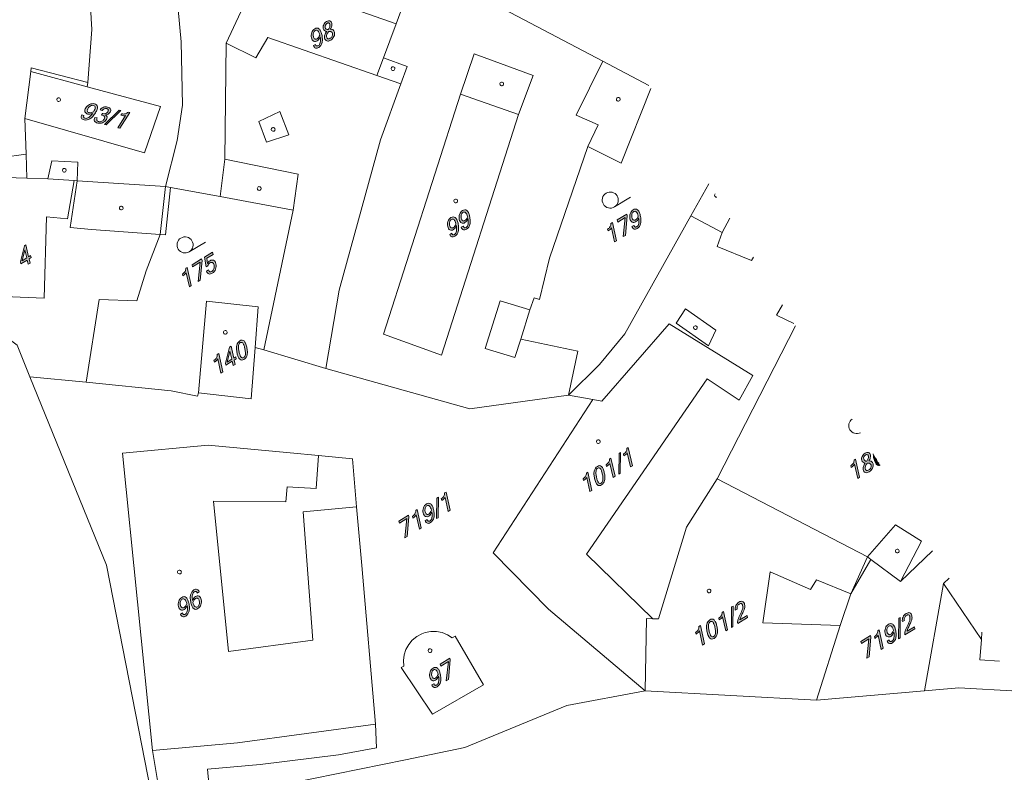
# Model space of a CAD drawing. Header units: millimetres. Extents: x -44464 to 876817, y -113448 to 101820.
# Tile 19 of 21: x 737902 to 830067, y -5233 to 65234. Entities that reach past the tile are written whole.
import ezdxf

# ---------------------------------------------------------------- set-up
doc = ezdxf.new("R2010")
doc.units = ezdxf.units.MM
doc.header["$MEASUREMENT"] = 0
doc.layers.add('Kresby a obrázky', color=7, linetype='Continuous')

msp = doc.modelspace()

# ---------------------------------------------------------------- hatches: boundary and pattern name
at = {"layer": 'Kresby a obrázky', "linetype": 'Continuous', "lineweight": 20, "true_color": 0x0080c0}
h = msp.add_hatch(color=142, dxfattribs=at)
h.paths.add_polyline_path([(766447, 63514, 0.108686), (766522, 63341, 0.147297), (766651, 63248, 0.132548), (766819, 63238, 0.088537), (767012, 63318, 0.14761), (767316, 63653, 0.16575), (767366, 64073, 0.192144), (767239, 64276, 0.093629), (767125, 64323, 0.066102), (766979, 64334, 0.080205), (767114, 64626, 0.118676), (767122, 64887, 0.109328), (767057, 65036, 0.14374), (766944, 65119, 0.134753), (766796, 65128, 0.089221), (766624, 65057, 0.148725), (766357, 64762, 0.16463), (766312, 64394, 0.330338), (766640, 64127, 0.085162), (766465, 63805, 0.131565)])
h.paths.add_polyline_path([(766679, 63511, -0.098539), (766632, 63627, -0.152308), (766656, 63854, -0.067231), (766830, 64136, -0.045091), (766971, 64134, -0.080246), (767073, 64108, -0.233079), (767181, 63960, -0.162058), (767155, 63691, -0.151307), (766974, 63488, -0.091937), (766858, 63441, -0.137402), (766757, 63449, -0.149295)], flags=0)
h.paths.add_polyline_path([(766593, 64359, -0.197323), (766498, 64507, -0.158634), (766516, 64724, -0.154735), (766662, 64887, -0.090414), (766758, 64927, -0.144382), (766839, 64921, -0.147864), (766900, 64869, -0.094509), (766938, 64775, -0.13463), (766923, 64560, -0.084417), (766789, 64320, -0.064653), (766678, 64326, -0.093326)], flags=0)
h = msp.add_hatch(color=142, dxfattribs=at)
h.paths.add_polyline_path([(765401, 62813, 0.092836), (765486, 62658, 0.143363), (765602, 62580, 0.120369), (765741, 62574, 0.089298), (765891, 62636, 0.200935), (766209, 63092, 0.067888), (766237, 63437, 0.04475), (766178, 63859, 0.059579), (766069, 64189, 0.113995), (765918, 64388, 0.169064), (765732, 64454, 0.134897), (765519, 64384, 0.175808), (765240, 64023, 0.137584), (765211, 63543, 0.09035), (765289, 63346, 0.129033), (765418, 63227, 0.261918), (765747, 63253, 0.098003), (765906, 63402, 0.071499), (766023, 63629, -0.091462), (766034, 63101, -0.083868), (765970, 62923, -0.123393), (765863, 62812, -0.0897), (765771, 62773, -0.145212), (765694, 62779, -0.136606), (765632, 62830, -0.079778), (765585, 62925)])
h.paths.add_polyline_path([(765526, 63435, -0.114063), (765446, 63526, -0.073868), (765394, 63670, -0.125259), (765401, 63992, -0.188385), (765561, 64217, -0.337046), (765806, 64191, -0.096629), (765908, 64039, -0.04966), (765988, 63797, -0.061886), (765876, 63575, -0.104119), (765740, 63442, -0.129212), (765627, 63404, -0.160141)], flags=0)
h = msp.add_hatch(color=142, dxfattribs=at)
h.paths.add_polyline_path([(743685, 56021, 0.120369), (743779, 55919, 0.089298), (743928, 55856, 0.200935), (744476, 55954, 0.067888), (744739, 56178, 0.04475), (744996, 56518, 0.059579), (745153, 56829, 0.113995), (745187, 57077, 0.169064), (745102, 57254, 0.134897), (744902, 57355, 0.175825), (744449, 57298, 0.13761), (744089, 56978, 0.09035), (744005, 56784, 0.129033), (744012, 56608, 0.261953), (744263, 56395, 0.098003), (744480, 56387, 0.071499), (744724, 56465, -0.091462), (744359, 56084, -0.083868), (744188, 56004, -0.123393), (744033, 56000, -0.0897), (743941, 56038, -0.145212), (743891, 56097, -0.136606), (743883, 56177, -0.079778), (743917, 56277), (743707, 56328, 0.092836), (743658, 56158, 0.143363)])
h.paths.add_polyline_path([(744285, 56586, -0.160133), (744235, 56679, -0.114039), (744243, 56800, -0.073892), (744308, 56939, -0.125193), (744540, 57162, -0.188356), (744813, 57208, -0.337), (744968, 57016, -0.096629), (744933, 56836, -0.04966), (744818, 56609, -0.061889), (744582, 56531, -0.104116), (744391, 56533, -0.12922)], flags=0)
for points in [[(745946, 56316, 0.115407), (746194, 56402, 0.107719), (746360, 56565, 0.102884), (746425, 56724, 0.141046), (746408, 56867, 0.140712), (746311, 56982, 0.092372), (746137, 57055, 0.141953), (745754, 57037, 0.146431), (745422, 56793), (745631, 56742, -0.294812), (746049, 56907, -0.094562), (746144, 56867, -0.150681), (746194, 56804, -0.146541), (746197, 56721, -0.085398), (746152, 56620, -0.321193), (745697, 56442), (745650, 56453), (745558, 56308), (745635, 56289, -0.084605), (745772, 56234, -0.147816), (745845, 56152, -0.151732), (745854, 56047, -0.093129), (745799, 55920, -0.14439), (745576, 55723, -0.168958), (745295, 55694, -0.101312), (745177, 55745, -0.15866), (745118, 55826, -0.121851), (745113, 55925, -0.095296), (745156, 56030), (744946, 56081, 0.101905), (744883, 55904, 0.139235), (744908, 55747, 0.132694), (745016, 55624, 0.090695), (745202, 55547, 0.153405), (745655, 55582, 0.159972), (746013, 55873, 0.073574), (746073, 56004, 0.099152), (746084, 56127, 0.236856)], [(747375, 56726), (747218, 56764), (745836, 55421), (745992, 55383)], [(747281, 55070), (748221, 56549), (748064, 56587, -0.146475), (747804, 56421, -0.125765), (747468, 56427), (747375, 56280, 0.049543), (747611, 56244, 0.075101), (747804, 56263), (747078, 55119)], [(794767, 46880), (794733, 47033), (793832, 46484), (793876, 46284), (794591, 46719), (794401, 44921), (794602, 45043)], [(793761, 44531), (793379, 46241), (793242, 46157, -0.146493), (793174, 45857, -0.125765), (792933, 45623), (792971, 45453, 0.049544), (793164, 45595, 0.075099), (793287, 45745), (793582, 44422)], [(755486, 42411), (755412, 42896), (756006, 43258), (755961, 43457), (755214, 43003), (755353, 42079), (755494, 42165, -0.17125), (755716, 42457, -0.108554), (755840, 42504, -0.145689), (755950, 42484, -0.13722), (756039, 42401, -0.085628), (756094, 42255, -0.13374), (756079, 41914, -0.179721), (755896, 41668, -0.095228), (755797, 41629, -0.122801), (755705, 41636, -0.144632), (755626, 41694, -0.086159), (755567, 41809), (755381, 41696, 0.097776), (755473, 41519, 0.150647), (755605, 41433, 0.117146), (755763, 41428, 0.087485), (755934, 41499, 0.169403), (756241, 41879, 0.143961), (756275, 42388, 0.09563), (756193, 42591, 0.141916), (756058, 42705, 0.242903), (755721, 42669, 0.142129)], [(754970, 42681), (754936, 42833), (754034, 42284), (754079, 42084), (754793, 42520), (754604, 40721), (754804, 40843)], [(753963, 40331), (753582, 42041), (753444, 41957, -0.146493), (753377, 41657, -0.125765), (753136, 41423), (753174, 41254, 0.049544), (753366, 41396, 0.075099), (753490, 41545), (753785, 40223)], [(756915, 32255), (756534, 33965), (756396, 33881, -0.146493), (756329, 33580, -0.125765), (756088, 33347), (756126, 33177, 0.049544), (756318, 33319, 0.075099), (756442, 33468), (756736, 32146)], [(795250, 23467), (794869, 25177), (794731, 25093, -0.146493), (794664, 24792, -0.125765), (794423, 24559), (794461, 24389, 0.049544), (794653, 24531, 0.075099), (794777, 24680), (795072, 23358)], [(793627, 22479), (793246, 24188), (793108, 24105, -0.146475), (793041, 23804, -0.125765), (792800, 23570), (792838, 23401, 0.049543), (793030, 23543, 0.075101), (793154, 23692), (793449, 22370)], [(794146, 24704), (794008, 24620), (793980, 22693), (794117, 22777)], [(816522, 22390), (816141, 24100), (816003, 24016, -0.146493), (815936, 23715, -0.125765), (815695, 23482), (815733, 23312, 0.049544), (815925, 23454, 0.075099), (816049, 23603), (816344, 22281)], [(817971, 23793, 0.103392), (818116, 23574, 0.180794), (818294, 23497, 0.099749), (818445, 23531), (818336, 23709, -0.163157), (818233, 23766, -0.061005), (818182, 23839, -0.034283), (818134, 23947, -0.021624), (818073, 24141), (817799, 24591, 0.007598), (817801, 24553, 0.043657), (817858, 24155, 0.04974)], [(791462, 21161), (791081, 22871), (790944, 22787, -0.146493), (790876, 22486, -0.125765), (790635, 22253), (790673, 22083, 0.049544), (790866, 22225, 0.075099), (790989, 22374), (791284, 21052)], [(777090, 20534), (776952, 20450), (776924, 18523), (777062, 18607)], [(778195, 19297), (777814, 21007), (777676, 20923, -0.146493), (777609, 20622, -0.125765), (777368, 20388), (777405, 20219, 0.049544), (777598, 20361, 0.075099), (777721, 20510), (778016, 19188)], [(775489, 17649), (775108, 19359), (774970, 19276, -0.146493), (774903, 18975, -0.125765), (774662, 18741), (774700, 18572, 0.049544), (774893, 18714, 0.075099), (775016, 18863), (775311, 17541)], [(774331, 18681), (774297, 18833), (773396, 18284), (773440, 18085), (774155, 18520), (773965, 16721), (774166, 16844)], [(804682, 10336), (804544, 10252), (804516, 8325), (804654, 8409)], [(806039, 9252), (805995, 9452), (805322, 9042, -0.06751), (805322, 9067, -0.031737), (805329, 9101, -0.029251), (805362, 9200, -0.02132), (805503, 9520, 0.013939), (805661, 9869, 0.031337), (805748, 10113, 0.122133), (805760, 10488, 0.098269), (805690, 10656, 0.132784), (805571, 10757, 0.151886), (805412, 10774, 0.094141), (805220, 10696, 0.153331), (804934, 10371, 0.141492), (804877, 9935), (805063, 10047, -0.145098), (805093, 10335, -0.151746), (805254, 10524, -0.095603), (805366, 10569, -0.151407), (805459, 10558, -0.141146), (805530, 10494, -0.089036), (805574, 10380, -0.128143), (805558, 10056, -0.042352), (805343, 9553, 0.052883), (805130, 9032, 0.117452), (805117, 8691)], [(804164, 8110), (803782, 9820), (803645, 9737, -0.146475), (803577, 9436, -0.125765), (803336, 9202), (803374, 9033, 0.049543), (803567, 9175, 0.075101), (803690, 9324), (803985, 8002)], [(820334, 9273), (820196, 9189), (820168, 7263), (820305, 7347)], [(821691, 8190), (821646, 8390), (820974, 7980, -0.06751), (820974, 8004, -0.031737), (820981, 8038, -0.029251), (821013, 8138, -0.02132), (821155, 8458, 0.013939), (821313, 8806, 0.031337), (821400, 9050, 0.122133), (821411, 9425, 0.098269), (821342, 9594, 0.132784), (821223, 9694, 0.151886), (821064, 9712, 0.094141), (820872, 9633, 0.153331), (820585, 9308, 0.141492), (820529, 8872), (820714, 8985, -0.145098), (820745, 9272, -0.151746), (820906, 9461, -0.095603), (821017, 9507, -0.151407), (821111, 9496, -0.141146), (821182, 9431, -0.089036), (821226, 9318, -0.128143), (821210, 8993, -0.042352), (820994, 8491, 0.052883), (820782, 7970, 0.117452), (820768, 7628)], [(801999, 6793), (801618, 8502), (801480, 8419, -0.146493), (801413, 8118, -0.125765), (801172, 7884), (801210, 7715, 0.049544), (801402, 7857, 0.075099), (801526, 8006), (801820, 6684)], [(817575, 7420), (817541, 7573), (816639, 7024), (816684, 6824), (817398, 7259), (817209, 5461), (817409, 5583)], [(818733, 6389), (818352, 8099), (818214, 8015, -0.146493), (818147, 7714, -0.125765), (817906, 7481), (817943, 7311, 0.049544), (818136, 7453, 0.075099), (818259, 7603), (818554, 6280)], [(778203, 5292), (778169, 5444), (777267, 4895), (777312, 4696), (778026, 5131), (777837, 3332), (778037, 3455)]]:
    msp.add_hatch(color=142, dxfattribs=at).paths.add_polyline_path(points)
h = msp.add_hatch(color=142, dxfattribs=at)
h.paths.add_polyline_path([(779236, 45793, 0.092836), (779321, 45638, 0.143363), (779437, 45560, 0.120369), (779575, 45554, 0.089298), (779725, 45616, 0.200935), (780044, 46072, 0.067888), (780072, 46416, 0.04475), (780013, 46839, 0.059579), (779904, 47169, 0.113995), (779752, 47368, 0.169064), (779567, 47434, 0.134897), (779354, 47364, 0.175825), (779075, 47003, 0.13761), (779046, 46523, 0.09035), (779124, 46326, 0.129033), (779253, 46207, 0.261953), (779581, 46233, 0.098003), (779740, 46381, 0.071499), (779858, 46609, -0.091485), (779869, 46081, -0.083887), (779805, 45903, -0.123398), (779698, 45792, -0.0897), (779606, 45753, -0.145212), (779529, 45759, -0.136606), (779467, 45810, -0.079778), (779420, 45905)])
h.paths.add_polyline_path([(779361, 46414, -0.114038), (779281, 46506, -0.073892), (779228, 46649, -0.125193), (779235, 46971, -0.188356), (779396, 47197, -0.337), (779641, 47171, -0.096629), (779743, 47019, -0.04966), (779823, 46777, -0.061889), (779711, 46555, -0.104116), (779575, 46421, -0.12922), (779462, 46383, -0.160133)], flags=0)
h = msp.add_hatch(color=142, dxfattribs=at)
h.paths.add_polyline_path([(795214, 45859, 0.092836), (795299, 45704, 0.143363), (795415, 45626, 0.120369), (795554, 45620, 0.089298), (795704, 45682, 0.200935), (796022, 46138, 0.067888), (796050, 46482, 0.04475), (795991, 46905, 0.059579), (795882, 47235, 0.113995), (795731, 47434, 0.169064), (795545, 47500, 0.134897), (795332, 47430, 0.175808), (795053, 47069, 0.137584), (795024, 46589, 0.09035), (795102, 46392, 0.129033), (795231, 46273, 0.261918), (795560, 46299, 0.098003), (795719, 46447, 0.071499), (795836, 46675, -0.091462), (795847, 46147, -0.083868), (795783, 45969, -0.123393), (795676, 45858, -0.0897), (795584, 45819, -0.145212), (795507, 45825, -0.136606), (795445, 45876, -0.079778), (795398, 45971)])
h.paths.add_polyline_path([(795339, 46480, -0.114063), (795259, 46572, -0.073868), (795207, 46715, -0.125259), (795214, 47038, -0.188385), (795374, 47263, -0.337046), (795619, 47237, -0.096629), (795721, 47085, -0.04966), (795801, 46843, -0.061886), (795689, 46621, -0.104119), (795553, 46487, -0.129212), (795440, 46450, -0.160141)], flags=0)
h = msp.add_hatch(color=142, dxfattribs=at)
h.paths.add_polyline_path([(778153, 45134, 0.092836), (778238, 44979, 0.143363), (778355, 44901, 0.120369), (778493, 44895, 0.089298), (778643, 44957, 0.200935), (778961, 45413, 0.067888), (778990, 45757, 0.04475), (778930, 46180, 0.059579), (778821, 46510, 0.113995), (778670, 46709, 0.169064), (778484, 46775, 0.134897), (778272, 46705, 0.175808), (777992, 46344, 0.137584), (777964, 45864, 0.09035), (778042, 45667, 0.129033), (778171, 45548, 0.261918), (778499, 45574, 0.098003), (778658, 45722, 0.071499), (778776, 45950, -0.091462), (778786, 45422, -0.083868), (778722, 45244, -0.123393), (778616, 45133, -0.0897), (778523, 45094, -0.145212), (778446, 45100, -0.136606), (778385, 45151, -0.079778), (778338, 45246)])
h.paths.add_polyline_path([(778279, 45755, -0.114063), (778198, 45847, -0.073868), (778146, 45990, -0.125259), (778153, 46312, -0.188385), (778313, 46538, -0.337046), (778559, 46512, -0.096629), (778661, 46360, -0.04966), (778740, 46118, -0.061886), (778628, 45896, -0.104119), (778493, 45762, -0.129212), (778380, 45724, -0.160141)], flags=0)
h = msp.add_hatch(color=142, dxfattribs=at)
h.paths.add_polyline_path([(737964, 42560), (738007, 42370), (738601, 42732), (738691, 42331), (738870, 42440), (738781, 42842), (738969, 42956), (738927, 43146), (738739, 43032), (738491, 44143), (738350, 44058)])
h.paths.add_polyline_path([(738131, 42662), (738387, 43693), (738559, 42923)], flags=0)
h = msp.add_hatch(color=142, dxfattribs=at)
h.paths.add_polyline_path([(758363, 33658, 0.103392), (758509, 33439, 0.180794), (758687, 33362, 0.144), (758897, 33429, 0.20259), (759189, 33853, 0.06709), (759214, 34176, 0.043955), (759158, 34573, 0.04957), (759045, 34937, 0.103085), (758899, 35157, 0.180816), (758720, 35234, 0.144454), (758510, 35168, 0.203212), (758218, 34743, 0.06679), (758194, 34419, 0.043657), (758251, 34020, 0.04974)])
h.paths.add_polyline_path([(758625, 33631, -0.061005), (758575, 33704, -0.034283), (758527, 33812, -0.03546), (758436, 34133, -0.032198), (758379, 34475, -0.065167), (758382, 34721, -0.092105), (758441, 34889, -0.122288), (758547, 34998, -0.359793), (758783, 34965, -0.06011), (758833, 34890, -0.033943), (758882, 34781, -0.035265), (758973, 34460, -0.03236), (759029, 34118, -0.065861), (759025, 33874, -0.092648), (758967, 33708, -0.12092), (758859, 33599, -0.358198)], flags=0)
h = msp.add_hatch(color=142, dxfattribs=at)
h.paths.add_polyline_path([(757165, 33079), (757208, 32889), (757803, 33251), (757892, 32850), (758072, 32959), (757982, 33360), (758170, 33475), (758128, 33665), (757940, 33551), (757692, 34662), (757551, 34576)])
h.paths.add_polyline_path([(757332, 33181), (757588, 34212), (757760, 33441)], flags=0)
h = msp.add_hatch(color=142, dxfattribs=at)
h.paths.add_polyline_path([(816857, 23100, 0.108696), (816932, 22928, 0.147318), (817060, 22834, 0.132579), (817229, 22825, 0.088537), (817422, 22905, 0.147627), (817726, 23239, 0.16575), (817776, 23660, 0.192137), (817648, 23862, 0.093626), (817535, 23909, 0.066102), (817389, 23920, 0.080201), (817524, 24212, 0.118672), (817532, 24474, 0.109328), (817467, 24623, 0.14374), (817354, 24705, 0.13475), (817205, 24715, 0.089224), (817034, 24644, 0.148725), (816767, 24348, 0.164649), (816722, 23981, 0.330366), (817049, 23714, 0.085162), (816874, 23391, 0.131565)])
h.paths.add_polyline_path([(817089, 23097, -0.09848), (817042, 23213, -0.152308), (817066, 23440, -0.067231), (817240, 23723, -0.045091), (817381, 23721, -0.080246), (817483, 23694, -0.233079), (817591, 23547, -0.162058), (817565, 23277, -0.151307), (817384, 23075, -0.091927), (817268, 23027, -0.137413), (817167, 23035, -0.149311)], flags=0)
h.paths.add_polyline_path([(817003, 23946, -0.197332), (816908, 24094, -0.158634), (816926, 24310, -0.154735), (817072, 24474, -0.090414), (817168, 24514, -0.144382), (817249, 24507, -0.147845), (817310, 24456, -0.094474), (817348, 24361, -0.134634), (817333, 24147, -0.084404), (817199, 23906, -0.064653), (817088, 23912, -0.09333)], flags=0)
h = msp.add_hatch(color=142, dxfattribs=at)
h.paths.add_polyline_path([(791828, 21905, 0.103392), (791974, 21686, 0.180794), (792152, 21609, 0.144), (792362, 21676, 0.20259), (792654, 22100, 0.06709), (792679, 22423, 0.043955), (792623, 22819, 0.04957), (792510, 23183, 0.103085), (792364, 23404, 0.180816), (792185, 23481, 0.144454), (791975, 23414, 0.20321), (791683, 22990, 0.066789), (791659, 22665, 0.043659), (791716, 22267, 0.04974)])
h.paths.add_polyline_path([(792090, 21878, -0.060968), (792040, 21951, -0.034271), (791992, 22059, -0.035466), (791901, 22380, -0.032198), (791844, 22722, -0.065167), (791848, 22968, -0.092105), (791906, 23136, -0.122288), (792012, 23245, -0.359793), (792248, 23211, -0.0601), (792298, 23137, -0.033946), (792347, 23028, -0.035287), (792438, 22706, -0.032355), (792494, 22365, -0.065841), (792491, 22121, -0.092628), (792432, 21955, -0.120915), (792324, 21845, -0.358198)], flags=0)
h = msp.add_hatch(color=142, dxfattribs=at)
h.paths.add_polyline_path([(775860, 18318, 0.092836), (775945, 18163, 0.143363), (776062, 18085, 0.120369), (776200, 18080, 0.089298), (776350, 18141, 0.200935), (776668, 18597, 0.067888), (776697, 18942, 0.04475), (776637, 19364, 0.059579), (776528, 19694, 0.113995), (776377, 19894, 0.169064), (776191, 19959, 0.134897), (775979, 19889, 0.175825), (775699, 19528, 0.13761), (775671, 19048, 0.09035), (775749, 18851, 0.129033), (775878, 18732, 0.261953), (776206, 18758, 0.098003), (776365, 18907, 0.071499), (776483, 19135, -0.091462), (776493, 18607, -0.083868), (776429, 18428, -0.123393), (776323, 18317, -0.0897), (776230, 18278, -0.145212), (776153, 18285, -0.136606), (776092, 18335, -0.079778), (776045, 18430)])
h.paths.add_polyline_path([(775986, 18940, -0.114051), (775905, 19031, -0.073844), (775853, 19175, -0.125193), (775860, 19497, -0.188356), (776020, 19722, -0.337), (776266, 19696, -0.096629), (776368, 19544, -0.04966), (776447, 19302, -0.061886), (776335, 19080, -0.104119), (776200, 18947, -0.129212), (776087, 18909, -0.160141)], flags=0)
h = msp.add_hatch(color=142, dxfattribs=at)
h.paths.add_polyline_path([(752954, 9574, 0.092836), (753039, 9418, 0.143363), (753155, 9341, 0.120369), (753293, 9335, 0.089298), (753443, 9396, 0.200935), (753762, 9852, 0.067888), (753790, 10197, 0.04475), (753731, 10620, 0.059579), (753621, 10950, 0.113995), (753470, 11149, 0.169064), (753285, 11215, 0.134897), (753072, 11145, 0.175808), (752792, 10784, 0.137584), (752764, 10303, 0.09035), (752842, 10106, 0.129033), (752971, 9987, 0.261918), (753299, 10013, 0.098003), (753458, 10162, 0.071499), (753576, 10390, -0.091462), (753587, 9862, -0.083868), (753523, 9684, -0.123393), (753416, 9572, -0.0897), (753324, 9534, -0.145212), (753247, 9540, -0.136606), (753185, 9591, -0.079778), (753138, 9686)])
h.paths.add_polyline_path([(753079, 10195, -0.114063), (752998, 10286, -0.073868), (752946, 10430, -0.125259), (752953, 10752, -0.188385), (753114, 10977, -0.337046), (753359, 10951, -0.096629), (753461, 10800, -0.04966), (753541, 10557, -0.061886), (753428, 10336, -0.104119), (753293, 10202, -0.129212), (753180, 10164, -0.160141)], flags=0)
h = msp.add_hatch(color=142, dxfattribs=at)
h.paths.add_polyline_path([(754039, 10289, 0.113476), (754190, 10090, 0.169149), (754376, 10024, 0.135276), (754588, 10093, 0.175825), (754868, 10454, 0.137572), (754896, 10935, 0.090324), (754818, 11132, 0.12902), (754689, 11251, 0.261918), (754360, 11224, 0.097761), (754202, 11076, 0.071159), (754084, 10849, -0.092707), (754073, 11376, -0.083565), (754137, 11554, -0.123217), (754244, 11666, -0.09), (754336, 11704, -0.144913), (754413, 11698, -0.135804), (754475, 11647, -0.079433), (754522, 11552), (754707, 11664, 0.091953), (754621, 11819, 0.142097), (754505, 11897, 0.121315), (754367, 11903, 0.08912), (754216, 11841, 0.2011), (753898, 11386, 0.06781), (753870, 11041, 0.044673), (753930, 10618, 0.059636)])
h.paths.add_polyline_path([(754301, 10287, -0.095983), (754199, 10439, -0.049731), (754120, 10681, -0.061953), (754232, 10903, -0.10463), (754367, 11037, -0.129893), (754480, 11075, -0.160338), (754581, 11044, -0.113336), (754662, 10952, -0.073724), (754714, 10808, -0.125265), (754707, 10486, -0.188417), (754547, 10261, -0.337621)], flags=0)
h = msp.add_hatch(color=142, dxfattribs=at)
h.paths.add_polyline_path([(802365, 7537, 0.103392), (802510, 7317, 0.180794), (802688, 7241, 0.144), (802899, 7308, 0.20259), (803191, 7732, 0.06709), (803216, 8055, 0.043955), (803160, 8451, 0.04957), (803046, 8815, 0.103085), (802900, 9036, 0.180816), (802722, 9113, 0.144454), (802511, 9046, 0.20321), (802220, 8621, 0.066789), (802195, 8297, 0.043659), (802252, 7899, 0.04974)])
h.paths.add_polyline_path([(802627, 7510, -0.060968), (802577, 7583, -0.034271), (802528, 7691, -0.035466), (802437, 8012, -0.032198), (802380, 8354, -0.065167), (802384, 8600, -0.092105), (802442, 8767, -0.122288), (802549, 8877, -0.359793), (802784, 8843, -0.0601), (802835, 8769, -0.033946), (802883, 8660, -0.035287), (802974, 8338, -0.032355), (803031, 7997, -0.065841), (803027, 7753, -0.092628), (802968, 7587, -0.120915), (802861, 7477, -0.358198)], flags=0)
h = msp.add_hatch(color=142, dxfattribs=at)
h.paths.add_polyline_path([(819104, 7058, 0.092836), (819189, 6903, 0.143363), (819305, 6825, 0.120369), (819443, 6819, 0.089298), (819593, 6880, 0.200935), (819912, 7336, 0.067888), (819940, 7681, 0.04475), (819881, 8104, 0.059579), (819772, 8434, 0.113995), (819620, 8633, 0.169064), (819435, 8699, 0.134897), (819222, 8629, 0.175825), (818943, 8268, 0.13761), (818914, 7788, 0.09035), (818992, 7590, 0.129033), (819121, 7471, 0.261953), (819449, 7497, 0.098003), (819608, 7646, 0.071499), (819726, 7874, -0.091462), (819737, 7346, -0.083868), (819673, 7168, -0.123393), (819566, 7057, -0.0897), (819474, 7018, -0.145212), (819397, 7024, -0.136606), (819335, 7075, -0.079778), (819288, 7170)])
h.paths.add_polyline_path([(819229, 7679, -0.114051), (819149, 7771, -0.073844), (819096, 7914, -0.125193), (819103, 8236, -0.188356), (819264, 8462, -0.337), (819509, 8436, -0.096629), (819611, 8284, -0.04966), (819691, 8042, -0.061886), (819579, 7820, -0.104119), (819443, 7686, -0.129212), (819330, 7648, -0.160141)], flags=0)
h = msp.add_hatch(color=142, dxfattribs=at)
h.paths.add_polyline_path([(776485, 2952, 0.092836), (776570, 2797, 0.143363), (776686, 2719, 0.120369), (776825, 2714, 0.089298), (776975, 2775, 0.200935), (777293, 3231, 0.067888), (777321, 3576, 0.04475), (777262, 3999, 0.059579), (777153, 4329, 0.113995), (777002, 4528, 0.169064), (776816, 4593, 0.134897), (776603, 4524, 0.175808), (776324, 4163, 0.137584), (776295, 3682, 0.09035), (776373, 3485, 0.129033), (776502, 3366, 0.261918), (776831, 3392, 0.098003), (776990, 3541, 0.071499), (777107, 3769, -0.091462), (777118, 3241, -0.083868), (777054, 3063, -0.123393), (776947, 2951, -0.0897), (776855, 2913, -0.145212), (776778, 2919, -0.136606), (776716, 2969, -0.079778), (776669, 3065)])
h.paths.add_polyline_path([(776610, 3574, -0.114063), (776530, 3665, -0.073868), (776478, 3809, -0.125259), (776485, 4131, -0.188385), (776645, 4356, -0.337046), (776890, 4330, -0.096629), (776992, 4179, -0.04966), (777072, 3936, -0.061886), (776960, 3715, -0.104119), (776824, 3581, -0.129212), (776711, 3543, -0.160141)], flags=0)

# ---------------------------------------------------------------- linework, layer by layer
at = {"layer": 'Kresby a obrázky', "color": 142, "linetype": 'Continuous', "lineweight": 20, "true_color": 0x0080c0}
for points in [[(751542, 49614), (752657, 53930), (753130, 57231), (753009, 63171), (752414, 69599), (750264, 81482)], [(738496, 52640), (738383, 55996), (738946, 60387), (738991, 60720), (744266, 59342), (744655, 64310), (744596, 65333), (744308, 70524)], [(775213, 70463), (773134, 64831)], [(796808, 59069), (792478, 61357), (775213, 70463)], [(773134, 64831), (760180, 69408), (757242, 63041), (757116, 52173), (756673, 48667)], [(766561, 32562), (767815, 39916), (771686, 53970), (773588, 59235), (774174, 60863), (771960, 61657), (773134, 64831)], [(757242, 63041), (760020, 61649)], [(760020, 61649), (761134, 63551)], [(771348, 60014), (761134, 63551)], [(779173, 58258), (780436, 62039)], [(785952, 59996), (780436, 62039)], [(771960, 61657), (771348, 60014)], [(789999, 56305), (792478, 61357)], [(738946, 60387), (744231, 58956)], [(773588, 59235), (771348, 60014)], [(784600, 56360), (785952, 59996)], [(744266, 59342), (744231, 58956)], [(744231, 58956), (751094, 57097)], [(771958, 35777), (779173, 58258)], [(784600, 56360), (779173, 58258)], [(789260, 30071), (790139, 34195), (784799, 35310), (785669, 38076), (786050, 39191), (786549, 39047), (787500, 42898), (791079, 53373), (794211, 51785), (796979, 58788)], [(749570, 52756), (751094, 57097)], [(760297, 55686), (762252, 56629)], [(762252, 56629), (763083, 54452)], [(777394, 33827), (784600, 56360)], [(792046, 55398), (789999, 56305)], [(738383, 55996), (749570, 52756)], [(761004, 53751), (760297, 55686)], [(791079, 53373), (792046, 55398)], [(763083, 54452), (761004, 53751)], [(730053, 51065), (730679, 51293), (736244, 52339), (738496, 52640)], [(738496, 52640), (738566, 50399)], [(740534, 50338), (740907, 52025)], [(740907, 52025), (743344, 51908)], [(743344, 51908), (743274, 50147)], [(757116, 52173), (763978, 50760)], [(763978, 50760), (763486, 47413)], [(738566, 50399), (735526, 50502), (734952, 39384)], [(738566, 50399), (740534, 50338), (742993, 50164), (743274, 50147), (751542, 49614)], [(742993, 50164), (742363, 46580)], [(742632, 45790), (743274, 50147)], [(802405, 49877), (800719, 46874), (794536, 35825), (792188, 32936), (789260, 30071)], [(744122, 31281), (745334, 39032), (748875, 38917), (749755, 41725), (751059, 45131), (751563, 45096), (752032, 49525)], [(751059, 45131), (751542, 49614)], [(752032, 49525), (751542, 49614)], [(756673, 48667), (752032, 49525)], [(756673, 48667), (763486, 47413), (760740, 34314)], [(793574, 47702), (795077, 48617)], [(740180, 39166), (740420, 46774)], [(742363, 46580), (740420, 46774)], [(800719, 46874), (803669, 45316)], [(804363, 46659), (803669, 45316)], [(744621, 45577), (742632, 45790)], [(751059, 45131), (744621, 45577)], [(803669, 45316), (803191, 44013)], [(753777, 43502), (755280, 44417)], [(803191, 44013), (806418, 42694)], [(806418, 42694), (806595, 42993)], [(740180, 39166), (734952, 39384)], [(734952, 39384), (735632, 36256), (737671, 34744), (738859, 31807)], [(759935, 34553), (760240, 38363), (755397, 38875), (754639, 30282)], [(782871, 38903), (781462, 34432)], [(785669, 38076), (782871, 38903)], [(799357, 36818), (800238, 38155)], [(800238, 38155), (803066, 36158)], [(810372, 36791), (808732, 37560), (809314, 38528)], [(798699, 36759), (792384, 29502)], [(798699, 36759), (806533, 31913)], [(802386, 34685), (799357, 36818)], [(803066, 36158), (802386, 34685)], [(803177, 22233), (810510, 36563)], [(771958, 35777), (777394, 33827)], [(784799, 35310), (784260, 33605)], [(754639, 30282), (759556, 29745), (759935, 34553)], [(759935, 34553), (760740, 34314)], [(760740, 34314), (766561, 32562)], [(781462, 34432), (784260, 33605)], [(766561, 32562), (780023, 28813), (789260, 30071)], [(738859, 31807), (744122, 31281)], [(751262, -12611), (749044, -1275), (746029, 14154), (738859, 31807)], [(802251, 31601), (790958, 15182)], [(805249, 29614), (802251, 31601)], [(806533, 31913), (805249, 29614)], [(744122, 31281), (752072, 30496), (754560, 29986), (754639, 30282)], [(789260, 30071), (791537, 29657), (782213, 15319), (787387, 10030), (796437, 2395)], [(792384, 29502), (791537, 29657)], [(765883, 24417), (765666, 21332)], [(796437, 2395), (796579, 9178), (797172, 9151), (797702, 9132), (800310, 17721), (803177, 22233)], [(820352, 12636), (822315, 16409), (819878, 17938), (817258, 14954), (803177, 22233)], [(762950, 21502), (762830, 20076)], [(765666, 21332), (762950, 21502)], [(757452, 6080), (756058, 20142)], [(762830, 20076), (756058, 20142)], [(764441, 19150), (769444, 19630)], [(765339, 7140), (764441, 19150)], [(790958, 15182), (797172, 9151)], [(815703, 11477), (817258, 14954)], [(817258, 14954), (817586, 14706)], [(820352, 12636), (823340, 15490)], [(812473, 1531), (814705, 8516), (815703, 11477), (817586, 14706), (820352, 12636)], [(808148, 13526), (807475, 8774)], [(808148, 13526), (811920, 11892)], [(824894, 12938), (824365, 12443)], [(812481, 12787), (811920, 11892)], [(815703, 11477), (812481, 12787)], [(824365, 12443), (822604, 2404)], [(824365, 12443), (827919, 7205), (827768, 5288), (829621, 5173)], [(814705, 8516), (807475, 8774)], [(773864, 4716), (773601, 4568), (776555, 199), (781309, 2964), (778656, 7516), (778384, 7362)], [(778384, 7362), (777939, 7652), (777447, 7853), (776926, 7957), (776395, 7962), (775872, 7866), (775532, 7745), (775065, 7490), (774655, 7153), (774316, 6744), (774060, 6279), (773896, 5773), (773831, 5246), (773864, 4716)], [(827919, 7205), (827973, 7880)], [(757452, 6080), (765339, 7140)], [(796437, 2395), (789109, 1017), (779563, -2924), (774016, -4077), (761098, -6693), (751262, -12611)], [(796437, 2395), (812473, 1531)], [(822604, 2404), (812473, 1531)], [(822604, 2404), (825824, 2681), (831330, 2367)], [(758297, -2479), (771210, -725)], [(750349, -3187), (758297, -2479)]]:
    msp.add_lwpolyline(points, dxfattribs=at)
for points in [[(766979, 64334, -0.066102), (767125, 64323, -0.093629), (767239, 64276, -0.192144), (767366, 64073, -0.16575), (767316, 63653, -0.14761), (767012, 63318, -0.088537), (766819, 63238, -0.132548), (766651, 63248, -0.147297), (766522, 63341, -0.108686), (766447, 63514, -0.131565), (766465, 63805, -0.085162), (766640, 64127, -0.330338), (766312, 64394, -0.16463), (766357, 64762, -0.148725), (766624, 65057, -0.089221), (766796, 65128, -0.134753), (766944, 65119, -0.14374), (767057, 65036, -0.109328), (767122, 64887, -0.118676), (767114, 64626, -0.080205)], [(766789, 64320, 0.084417), (766923, 64560, 0.13463), (766938, 64775, 0.094509), (766900, 64869, 0.147864), (766839, 64921, 0.144382), (766758, 64927, 0.090414), (766662, 64887, 0.154735), (766516, 64724, 0.158634), (766498, 64507, 0.197323), (766593, 64359, 0.093326), (766678, 64326, 0.064653)], [(766023, 63629, -0.071499), (765906, 63402, -0.098003), (765747, 63253, -0.261918), (765418, 63227, -0.129033), (765289, 63346, -0.09035), (765211, 63543, -0.137584), (765240, 64023, -0.175808), (765519, 64384, -0.134897), (765732, 64454, -0.169064), (765918, 64388, -0.113995), (766069, 64189, -0.059579), (766178, 63859, -0.04475), (766237, 63437, -0.067888), (766209, 63092, -0.200935), (765891, 62636, -0.089298), (765741, 62574, -0.120369), (765602, 62580, -0.143363), (765486, 62658, -0.092836), (765401, 62813), (765585, 62925, 0.079778), (765632, 62830, 0.136606), (765694, 62779, 0.145212), (765771, 62773, 0.0897), (765863, 62812, 0.123393), (765970, 62923, 0.083868), (766034, 63101, 0.091462)], [(765988, 63797, 0.04966), (765908, 64039, 0.096629), (765806, 64191, 0.337046), (765561, 64217, 0.188385), (765401, 63992, 0.125259), (765394, 63670, 0.073868), (765446, 63526, 0.114063), (765526, 63435, 0.160141), (765627, 63404, 0.129212), (765740, 63442, 0.104119), (765876, 63575, 0.061886)], [(767181, 63960, 0.233079), (767073, 64108, 0.080246), (766971, 64134, 0.045091), (766830, 64136, 0.067231), (766656, 63854, 0.152308), (766632, 63627, 0.098539), (766679, 63511, 0.149295), (766757, 63449, 0.137402), (766858, 63441, 0.091937), (766974, 63488, 0.151307), (767155, 63691, 0.162058)], [(773003, 60752, -0.414214), (772945, 60510, -0.414214), (772703, 60569, -0.414214), (772762, 60810, -0.414214)], [(783179, 59309, -0.414214), (783120, 59067, -0.414214), (782878, 59126, -0.414214), (782937, 59368, -0.414214)], [(741697, 57838, -0.414214), (741638, 57596, -0.414214), (741396, 57655, -0.414214), (741455, 57896, -0.414214)], [(744724, 56465, -0.071499), (744480, 56387, -0.098003), (744263, 56395, -0.261953), (744012, 56608, -0.129033), (744005, 56784, -0.09035), (744089, 56978, -0.13761), (744449, 57298, -0.175825), (744902, 57355, -0.134897), (745102, 57254, -0.169064), (745187, 57077, -0.113995), (745153, 56829, -0.059579), (744996, 56518, -0.04475), (744739, 56178, -0.067888), (744476, 55954, -0.200935), (743928, 55856, -0.089298), (743779, 55919, -0.120369), (743685, 56021, -0.143363), (743658, 56158, -0.092836), (743707, 56328), (743917, 56277, 0.079778), (743883, 56177, 0.136606), (743891, 56097, 0.145212), (743941, 56038, 0.0897), (744033, 56000, 0.123393), (744188, 56004, 0.083868), (744359, 56084, 0.091462)], [(744818, 56609, 0.04966), (744933, 56836, 0.096629), (744968, 57016, 0.337), (744813, 57208, 0.188356), (744540, 57162, 0.125193), (744308, 56939, 0.073892), (744243, 56800, 0.114038), (744235, 56679, 0.160133), (744285, 56586, 0.12922), (744391, 56533, 0.104116), (744582, 56531, 0.061889)], [(794080, 57873, -0.414214), (794021, 57631, -0.414214), (793779, 57690, -0.414214), (793838, 57932, -0.414214)], [(745946, 56316, -0.236856), (746084, 56127, -0.099152), (746073, 56004, -0.073574), (746013, 55873, -0.159972), (745655, 55582, -0.153405), (745202, 55547, -0.090695), (745016, 55624, -0.132694), (744908, 55747, -0.139235), (744883, 55904, -0.101905), (744946, 56081), (745156, 56030, 0.095296), (745113, 55925, 0.121851), (745118, 55826, 0.15866), (745177, 55745, 0.101312), (745295, 55694, 0.168958), (745576, 55723, 0.14439), (745799, 55920, 0.093129), (745854, 56047, 0.151732), (745845, 56152, 0.147816), (745772, 56234, 0.084605), (745635, 56289), (745558, 56308), (745650, 56453), (745697, 56442, 0.321193), (746152, 56620, 0.085398), (746197, 56721, 0.146541), (746194, 56804, 0.150681), (746144, 56867, 0.094562), (746049, 56907, 0.294812), (745631, 56742), (745422, 56793, -0.146431), (745754, 57037, -0.141953), (746137, 57055, -0.092372), (746311, 56982, -0.140712), (746408, 56867, -0.141046), (746425, 56724, -0.102884), (746360, 56565, -0.107719), (746194, 56402, -0.115407)], [(747281, 55070), (747078, 55119), (747804, 56263, -0.075101), (747611, 56244, -0.049543), (747375, 56280), (747468, 56427, 0.125765), (747804, 56421, 0.146475), (748064, 56587), (748221, 56549)], [(761778, 55047, -0.414214), (761719, 54805, -0.414214), (761477, 54864, -0.414214), (761536, 55106, -0.414214)], [(742234, 51233, -0.414214), (742175, 50991, -0.414214), (741934, 51050, -0.414214), (741992, 51292, -0.414214)], [(760471, 49520, -0.414214), (760412, 49279, -0.414214), (760170, 49337, -0.414214), (760229, 49579, -0.414214)], [(793826, 48738, -0.414214), (793574, 47702, -0.414214), (792538, 47954, -0.414214), (792790, 48990, -0.414214)], [(778869, 48353, -0.414214), (778810, 48111, -0.414214), (778569, 48170, -0.414214), (778627, 48412, -0.414214)], [(747555, 47694, -0.414214), (747496, 47452, -0.414214), (747254, 47511, -0.414214), (747313, 47753, -0.414214)], [(779858, 46609, -0.071499), (779740, 46381, -0.098003), (779581, 46233, -0.261953), (779253, 46207, -0.129033), (779124, 46326, -0.09035), (779046, 46523, -0.13761), (779075, 47003, -0.175825), (779354, 47364, -0.134897), (779567, 47434, -0.169064), (779752, 47368, -0.113995), (779904, 47169, -0.059579), (780013, 46839, -0.04475), (780072, 46416, -0.067888), (780044, 46072, -0.200935), (779725, 45616, -0.089298), (779575, 45554, -0.120369), (779437, 45560, -0.143363), (779321, 45638, -0.092836), (779236, 45793), (779420, 45905, 0.079778), (779467, 45810, 0.136606), (779529, 45759, 0.145212), (779606, 45753, 0.0897), (779698, 45792, 0.123398), (779805, 45903, 0.083887), (779869, 46081, 0.091485)], [(779823, 46777, 0.04966), (779743, 47019, 0.096629), (779641, 47171, 0.337), (779396, 47197, 0.188356), (779235, 46971, 0.125193), (779228, 46649, 0.073892), (779281, 46506, 0.114038), (779361, 46414, 0.160133), (779462, 46383, 0.12922), (779575, 46421, 0.104116), (779711, 46555, 0.061889)], [(795836, 46675, -0.071499), (795719, 46447, -0.098003), (795560, 46299, -0.261918), (795231, 46273, -0.129033), (795102, 46392, -0.09035), (795024, 46589, -0.137584), (795053, 47069, -0.175808), (795332, 47430, -0.134897), (795545, 47500, -0.169064), (795731, 47434, -0.113995), (795882, 47235, -0.059579), (795991, 46905, -0.04475), (796050, 46482, -0.067888), (796022, 46138, -0.200935), (795704, 45682, -0.089298), (795554, 45620, -0.120369), (795415, 45626, -0.143363), (795299, 45704, -0.092836), (795214, 45859), (795398, 45971, 0.079778), (795445, 45876, 0.136606), (795507, 45825, 0.145212), (795584, 45819, 0.0897), (795676, 45858, 0.123393), (795783, 45969, 0.083868), (795847, 46147, 0.091462)], [(795801, 46843, 0.04966), (795721, 47085, 0.096629), (795619, 47237, 0.337046), (795374, 47263, 0.188385), (795214, 47038, 0.125259), (795207, 46715, 0.073868), (795259, 46572, 0.114063), (795339, 46480, 0.160141), (795440, 46450, 0.129212), (795553, 46487, 0.104119), (795689, 46621, 0.061886)], [(778776, 45950, -0.071499), (778658, 45722, -0.098003), (778499, 45574, -0.261918), (778171, 45548, -0.129033), (778042, 45667, -0.09035), (777964, 45864, -0.137584), (777992, 46344, -0.175808), (778272, 46705, -0.134897), (778484, 46775, -0.169064), (778670, 46709, -0.113995), (778821, 46510, -0.059579), (778930, 46180, -0.04475), (778990, 45757, -0.067888), (778961, 45413, -0.200935), (778643, 44957, -0.089298), (778493, 44895, -0.120369), (778355, 44901, -0.143363), (778238, 44979, -0.092836), (778153, 45134), (778338, 45246, 0.079778), (778385, 45151, 0.136606), (778446, 45100, 0.145212), (778523, 45094, 0.0897), (778616, 45133, 0.123393), (778722, 45244, 0.083868), (778786, 45422, 0.091462)], [(778740, 46118, 0.04966), (778661, 46360, 0.096629), (778559, 46512, 0.337046), (778313, 46538, 0.188385), (778153, 46312, 0.125259), (778146, 45990, 0.073868), (778198, 45847, 0.114063), (778279, 45755, 0.160141), (778380, 45724, 0.129212), (778493, 45762, 0.104119), (778628, 45896, 0.061886)], [(793761, 44531), (793582, 44422), (793287, 45745, -0.075099), (793164, 45595, -0.049544), (792971, 45453), (792933, 45623, 0.125765), (793174, 45857, 0.146493), (793242, 46157), (793379, 46241)], [(754029, 44538, -0.414214), (753777, 43502, -0.414214), (752741, 43754, -0.414214), (752993, 44790, -0.414214)], [(755486, 42411, -0.142129), (755721, 42669, -0.242903), (756058, 42705, -0.141916), (756193, 42591, -0.09563), (756275, 42388, -0.143961), (756241, 41879, -0.169403), (755934, 41499, -0.087485), (755763, 41428, -0.117146), (755605, 41433, -0.150647), (755473, 41519, -0.097776), (755381, 41696), (755567, 41809, 0.086159), (755626, 41694, 0.144632), (755705, 41636, 0.122801), (755797, 41629, 0.095228), (755896, 41668, 0.179721), (756079, 41914, 0.13374), (756094, 42255, 0.085628), (756039, 42401, 0.13722), (755950, 42484, 0.145689), (755840, 42504, 0.108554), (755716, 42457, 0.17125), (755494, 42165), (755353, 42079), (755214, 43003), (755961, 43457), (756006, 43258), (755412, 42896)], [(753963, 40331), (753785, 40223), (753490, 41545, -0.075099), (753366, 41396, -0.049544), (753174, 41254), (753136, 41423, 0.125765), (753377, 41657, 0.146493), (753444, 41957), (753582, 42041)], [(757305, 36048, -0.414214), (757246, 35806, -0.414214), (757004, 35865, -0.414214), (757063, 36107, -0.414214)], [(801309, 36489, -0.414214), (801250, 36248, -0.414214), (801008, 36306, -0.414214), (801067, 36548, -0.414214)], [(758510, 35168, -0.144454), (758720, 35234, -0.180816), (758899, 35157, -0.103085), (759045, 34937, -0.04957), (759158, 34573, -0.043955), (759214, 34176, -0.06709), (759189, 33853, -0.20259), (758897, 33429, -0.144), (758687, 33362, -0.180794), (758509, 33439, -0.103392), (758363, 33658, -0.04974), (758251, 34020, -0.043657), (758194, 34419, -0.06679), (758218, 34743, -0.203212)], [(758859, 33599, 0.12092), (758967, 33708, 0.092648), (759025, 33874, 0.065861), (759029, 34118, 0.03236), (758973, 34460, 0.035265), (758882, 34781, 0.033943), (758833, 34890, 0.06011), (758783, 34965, 0.359793), (758547, 34998, 0.122288), (758441, 34889, 0.092105), (758382, 34721, 0.065167), (758379, 34475, 0.032198), (758436, 34133, 0.03546), (758527, 33812, 0.034283), (758575, 33704, 0.061005), (758625, 33631, 0.358198)], [(756915, 32255), (756736, 32146), (756442, 33468, -0.075099), (756318, 33319, -0.049544), (756126, 33177), (756088, 33347, 0.125765), (756329, 33580, 0.146493), (756396, 33881), (756534, 33965)], [(792211, 25820, -0.414214), (792153, 25578, -0.414214), (791911, 25637, -0.414214), (791970, 25878, -0.414214)], [(795250, 23467), (795072, 23358), (794777, 24680, -0.075099), (794653, 24531, -0.049544), (794461, 24389), (794423, 24559, 0.125765), (794664, 24792, 0.146493), (794731, 25093), (794869, 25177)], [(793627, 22479), (793449, 22370), (793154, 23692, -0.075101), (793030, 23543, -0.049543), (792838, 23401), (792800, 23570, 0.125765), (793041, 23804, 0.146475), (793108, 24105), (793246, 24188)], [(816522, 22390), (816344, 22281), (816049, 23603, -0.075099), (815925, 23454, -0.049544), (815733, 23312), (815695, 23482, 0.125765), (815936, 23715, 0.146493), (816003, 24016), (816141, 24100)], [(817389, 23920, -0.066102), (817535, 23909, -0.093626), (817648, 23862, -0.192137), (817776, 23660, -0.16575), (817726, 23239, -0.147627), (817422, 22905, -0.088537), (817229, 22825, -0.132579), (817060, 22834, -0.147318), (816932, 22928, -0.108696), (816857, 23100, -0.131565), (816874, 23391, -0.085162), (817049, 23714, -0.330366), (816722, 23981, -0.164649), (816767, 24348, -0.148725), (817034, 24644, -0.089224), (817205, 24715, -0.13475), (817354, 24705, -0.14374), (817467, 24623, -0.109328), (817532, 24474, -0.118672), (817524, 24212, -0.080201)], [(817199, 23906, 0.084404), (817333, 24147, 0.134634), (817348, 24361, 0.094474), (817310, 24456, 0.147845), (817249, 24507, 0.144382), (817168, 24514, 0.090414), (817072, 24474, 0.154735), (816926, 24310, 0.158634), (816908, 24094, 0.197332), (817003, 23946, 0.09333), (817088, 23912, 0.064653)], [(791975, 23414, -0.144454), (792185, 23481, -0.180816), (792364, 23404, -0.103085), (792510, 23183, -0.04957), (792623, 22819, -0.043955), (792679, 22423, -0.06709), (792654, 22100, -0.20259), (792362, 21676, -0.144), (792152, 21609, -0.180794), (791974, 21686, -0.103392), (791828, 21905, -0.04974), (791716, 22267, -0.043659), (791659, 22665, -0.066789), (791683, 22990, -0.20321)], [(792324, 21845, 0.120915), (792432, 21955, 0.092628), (792491, 22121, 0.065841), (792494, 22365, 0.032355), (792438, 22706, 0.035287), (792347, 23028, 0.033946), (792298, 23137, 0.0601), (792248, 23211, 0.359793), (792012, 23245, 0.122288), (791906, 23136, 0.092105), (791848, 22968, 0.065167), (791844, 22722, 0.032198), (791901, 22380, 0.035466), (791992, 22059, 0.034271), (792040, 21951, 0.060968), (792090, 21878, 0.358198)], [(817591, 23547, 0.233079), (817483, 23694, 0.080246), (817381, 23721, 0.045091), (817240, 23723, 0.067231), (817066, 23440, 0.152308), (817042, 23213, 0.09848), (817089, 23097, 0.149311), (817167, 23035, 0.137413), (817268, 23027, 0.091927), (817384, 23075, 0.151307), (817565, 23277, 0.162058)], [(791462, 21161), (791284, 21052), (790989, 22374, -0.075099), (790866, 22225, -0.049544), (790673, 22083), (790635, 22253, 0.125765), (790876, 22486, 0.146493), (790944, 22787), (791081, 22871)], [(778195, 19297), (778016, 19188), (777721, 20510, -0.075099), (777598, 20361, -0.049544), (777405, 20219), (777368, 20388, 0.125765), (777609, 20622, 0.146493), (777676, 20923), (777814, 21007)], [(775489, 17649), (775311, 17541), (775016, 18863, -0.075099), (774893, 18714, -0.049544), (774700, 18572), (774662, 18741, 0.125765), (774903, 18975, 0.146493), (774970, 19276), (775108, 19359)], [(776483, 19135, -0.071499), (776365, 18907, -0.098003), (776206, 18758, -0.261953), (775878, 18732, -0.129033), (775749, 18851, -0.09035), (775671, 19048, -0.13761), (775699, 19528, -0.175825), (775979, 19889, -0.134897), (776191, 19959, -0.169064), (776377, 19894, -0.113995), (776528, 19694, -0.059579), (776637, 19364, -0.04475), (776697, 18942, -0.067888), (776668, 18597, -0.200935), (776350, 18141, -0.089298), (776200, 18080, -0.120369), (776062, 18085, -0.143363), (775945, 18163, -0.092836), (775860, 18318), (776045, 18430, 0.079778), (776092, 18335, 0.136606), (776153, 18285, 0.145212), (776230, 18278, 0.0897), (776323, 18317, 0.123393), (776429, 18428, 0.083868), (776493, 18607, 0.091462)], [(776447, 19302, 0.04966), (776368, 19544, 0.096629), (776266, 19696, 0.337), (776020, 19722, 0.188356), (775860, 19497, 0.125193), (775853, 19175, 0.073844), (775905, 19031, 0.114051), (775986, 18940, 0.160141), (776087, 18909, 0.129212), (776200, 18947, 0.104119), (776335, 19080, 0.061886)], [(820209, 15574, -0.414214), (820150, 15333, -0.414214), (819908, 15391, -0.414214), (819967, 15633, -0.414214)], [(753011, 13604, -0.414214), (752952, 13362, -0.414214), (752710, 13421, -0.414214), (752769, 13663, -0.414214)], [(753576, 10390, -0.071499), (753458, 10162, -0.098003), (753299, 10013, -0.261918), (752971, 9987, -0.129033), (752842, 10106, -0.09035), (752764, 10303, -0.137584), (752792, 10784, -0.175808), (753072, 11145, -0.134897), (753285, 11215, -0.169064), (753470, 11149, -0.113995), (753621, 10950, -0.059579), (753731, 10620, -0.04475), (753790, 10197, -0.067888), (753762, 9852, -0.200935), (753443, 9396, -0.089298), (753293, 9335, -0.120369), (753155, 9341, -0.143363), (753039, 9418, -0.092836), (752954, 9574), (753138, 9686, 0.079778), (753185, 9591, 0.136606), (753247, 9540, 0.145212), (753324, 9534, 0.0897), (753416, 9572, 0.123393), (753523, 9684, 0.083868), (753587, 9862, 0.091462)], [(754084, 10849, -0.071159), (754202, 11076, -0.097761), (754360, 11224, -0.261918), (754689, 11251, -0.12902), (754818, 11132, -0.090324), (754896, 10935, -0.137572), (754868, 10454, -0.175825), (754588, 10093, -0.135276), (754376, 10024, -0.169149), (754190, 10090, -0.113476), (754039, 10289, -0.059636), (753930, 10618, -0.044673), (753870, 11041, -0.06781), (753898, 11386, -0.2011), (754216, 11841, -0.08912), (754367, 11903, -0.121315), (754505, 11897, -0.142097), (754621, 11819, -0.091953), (754707, 11664), (754522, 11552, 0.079433), (754475, 11647, 0.135804), (754413, 11698, 0.144913), (754336, 11704, 0.09), (754244, 11666, 0.123217), (754137, 11554, 0.083565), (754073, 11376, 0.092707)], [(754120, 10681, 0.049731), (754199, 10439, 0.095983), (754301, 10287, 0.337621), (754547, 10261, 0.188417), (754707, 10486, 0.125265), (754714, 10808, 0.073724), (754662, 10952, 0.113336), (754581, 11044, 0.160338), (754480, 11075, 0.129893), (754367, 11037, 0.10463), (754232, 10903, 0.061953)], [(802585, 11835, -0.414214), (802526, 11593, -0.414214), (802285, 11652, -0.414214), (802343, 11894, -0.414214)], [(753541, 10557, 0.04966), (753461, 10800, 0.096629), (753359, 10951, 0.337046), (753114, 10977, 0.188385), (752953, 10752, 0.125259), (752946, 10430, 0.073868), (752998, 10286, 0.114063), (753079, 10195, 0.160141), (753180, 10164, 0.129212), (753293, 10202, 0.104119), (753428, 10336, 0.061886)], [(806039, 9252), (805117, 8691, -0.117452), (805130, 9032, -0.052883), (805343, 9553, 0.042352), (805558, 10056, 0.128143), (805574, 10380, 0.089036), (805530, 10494, 0.141146), (805459, 10558, 0.151407), (805366, 10569, 0.095603), (805254, 10524, 0.151746), (805093, 10335, 0.145098), (805063, 10047), (804877, 9935, -0.141492), (804934, 10371, -0.153331), (805220, 10696, -0.094141), (805412, 10774, -0.151886), (805571, 10757, -0.132784), (805690, 10656, -0.098269), (805760, 10488, -0.122133), (805748, 10113, -0.031337), (805661, 9869, -0.013939), (805503, 9520, 0.02132), (805362, 9200, 0.029251), (805329, 9101, 0.031737), (805322, 9067, 0.06751), (805322, 9042), (805995, 9452)], [(804164, 8110), (803985, 8002), (803690, 9324, -0.075101), (803567, 9175, -0.049543), (803374, 9033), (803336, 9202, 0.125765), (803577, 9436, 0.146475), (803645, 9737), (803782, 9820)], [(821691, 8190), (820768, 7628, -0.117452), (820782, 7970, -0.052883), (820994, 8491, 0.042352), (821210, 8993, 0.128143), (821226, 9318, 0.089036), (821182, 9431, 0.141146), (821111, 9496, 0.151407), (821017, 9507, 0.095603), (820906, 9461, 0.151746), (820745, 9272, 0.145098), (820714, 8985), (820529, 8872, -0.141492), (820585, 9308, -0.153331), (820872, 9633, -0.094141), (821064, 9712, -0.151886), (821223, 9694, -0.132784), (821342, 9594, -0.098269), (821411, 9425, -0.122133), (821400, 9050, -0.031337), (821313, 8806, -0.013939), (821155, 8458, 0.02132), (821013, 8138, 0.029251), (820981, 8038, 0.031737), (820974, 8004, 0.06751), (820974, 7980), (821646, 8390)], [(801999, 6793), (801820, 6684), (801526, 8006, -0.075099), (801402, 7857, -0.049544), (801210, 7715), (801172, 7884, 0.125765), (801413, 8118, 0.146493), (801480, 8419), (801618, 8502)], [(802511, 9046, -0.144454), (802722, 9113, -0.180816), (802900, 9036, -0.103085), (803046, 8815, -0.04957), (803160, 8451, -0.043955), (803216, 8055, -0.06709), (803191, 7732, -0.20259), (802899, 7308, -0.144), (802688, 7241, -0.180794), (802510, 7317, -0.103392), (802365, 7537, -0.04974), (802252, 7899, -0.043659), (802195, 8297, -0.066789), (802220, 8621, -0.20321)], [(802861, 7477, 0.120915), (802968, 7587, 0.092628), (803027, 7753, 0.065841), (803031, 7997, 0.032355), (802974, 8338, 0.035287), (802883, 8660, 0.033946), (802835, 8769, 0.0601), (802784, 8843, 0.359793), (802549, 8877, 0.122288), (802442, 8767, 0.092105), (802384, 8600, 0.065167), (802380, 8354, 0.032198), (802437, 8012, 0.035466), (802528, 7691, 0.034271), (802577, 7583, 0.060968), (802627, 7510, 0.358198)], [(819726, 7874, -0.071499), (819608, 7646, -0.098003), (819449, 7497, -0.261953), (819121, 7471, -0.129033), (818992, 7590, -0.09035), (818914, 7788, -0.13761), (818943, 8268, -0.175825), (819222, 8629, -0.134897), (819435, 8699, -0.169064), (819620, 8633, -0.113995), (819772, 8434, -0.059579), (819881, 8104, -0.04475), (819940, 7681, -0.067888), (819912, 7336, -0.200935), (819593, 6880, -0.089298), (819443, 6819, -0.120369), (819305, 6825, -0.143363), (819189, 6903, -0.092836), (819104, 7058), (819288, 7170, 0.079778), (819335, 7075, 0.136606), (819397, 7024, 0.145212), (819474, 7018, 0.0897), (819566, 7057, 0.123393), (819673, 7168, 0.083868), (819737, 7346, 0.091462)], [(819691, 8042, 0.04966), (819611, 8284, 0.096629), (819509, 8436, 0.337), (819264, 8462, 0.188356), (819103, 8236, 0.125193), (819096, 7914, 0.073844), (819149, 7771, 0.114051), (819229, 7679, 0.160141), (819330, 7648, 0.129212), (819443, 7686, 0.104119), (819579, 7820, 0.061886)], [(818733, 6389), (818554, 6280), (818259, 7603, -0.075099), (818136, 7453, -0.049544), (817943, 7311), (817906, 7481, 0.125765), (818147, 7714, 0.146493), (818214, 8015), (818352, 8099)], [(776467, 6255, -0.414214), (776409, 6013, -0.414214), (776167, 6072, -0.414214), (776226, 6314, -0.414214)], [(777107, 3769, -0.071499), (776990, 3541, -0.098003), (776831, 3392, -0.261918), (776502, 3366, -0.129033), (776373, 3485, -0.09035), (776295, 3682, -0.137584), (776324, 4163, -0.175808), (776603, 4524, -0.134897), (776816, 4593, -0.169064), (777002, 4528, -0.113995), (777153, 4329, -0.059579), (777262, 3999, -0.04475), (777321, 3576, -0.067888), (777293, 3231, -0.200935), (776975, 2775, -0.089298), (776825, 2714, -0.120369), (776686, 2719, -0.143363), (776570, 2797, -0.092836), (776485, 2952), (776669, 3065, 0.079778), (776716, 2969, 0.136606), (776778, 2919, 0.145212), (776855, 2913, 0.0897), (776947, 2951, 0.123393), (777054, 3063, 0.083868), (777118, 3241, 0.091462)], [(777072, 3936, 0.04966), (776992, 4179, 0.096629), (776890, 4330, 0.337046), (776645, 4356, 0.188385), (776485, 4131, 0.125259), (776478, 3809, 0.073868), (776530, 3665, 0.114063), (776610, 3574, 0.160141), (776711, 3543, 0.129212), (776824, 3581, 0.104119), (776960, 3715, 0.061886)]]:
    msp.add_lwpolyline(points, format="xyb", close=True, dxfattribs=at)
for points in [[(747375, 56726), (745992, 55383), (745836, 55421), (747218, 56764)], [(794767, 46880), (794602, 45043), (794401, 44921), (794591, 46719), (793876, 46284), (793832, 46484), (794733, 47033)], [(738969, 42956), (738781, 42842), (738870, 42440), (738691, 42331), (738601, 42732), (738007, 42370), (737964, 42560), (738350, 44058), (738491, 44143), (738739, 43032), (738927, 43146)], [(738559, 42923), (738387, 43693), (738131, 42662)], [(754970, 42681), (754804, 40843), (754604, 40721), (754793, 42520), (754079, 42084), (754034, 42284), (754936, 42833)], [(758170, 33475), (757982, 33360), (758072, 32959), (757892, 32850), (757803, 33251), (757208, 32889), (757165, 33079), (757551, 34576), (757692, 34662), (757940, 33551), (758128, 33665)], [(757760, 33441), (757588, 34212), (757332, 33181)], [(750349, -3187), (751090, -7690), (755702, -7283), (755481, -4947), (760427, -4489), (767755, -3593), (771286, -2938), (771210, -725), (769918, 14117), (769444, 19630), (769065, 24119), (765883, 24417), (763231, 24674), (755538, 25404), (747532, 24636)], [(794146, 24704), (794117, 22777), (793980, 22693), (794008, 24620)], [(777090, 20534), (777062, 18607), (776924, 18523), (776952, 20450)], [(774331, 18681), (774166, 16844), (773965, 16721), (774155, 18520), (773440, 18085), (773396, 18284), (774297, 18833)], [(804682, 10336), (804654, 8409), (804516, 8325), (804544, 10252)], [(820334, 9273), (820305, 7347), (820168, 7263), (820196, 9189)], [(817575, 7420), (817409, 5583), (817209, 5461), (817398, 7259), (816684, 6824), (816639, 7024), (817541, 7573)], [(778203, 5292), (778037, 3455), (777837, 3332), (778026, 5131), (777312, 4696), (777267, 4895), (778169, 5444)]]:
    msp.add_lwpolyline(points, close=True, dxfattribs=at)
for points in [[(803167, 48624, -0.351703), (802960, 48699, -0.351703), (802989, 48917)], [(816600, 26560, -0.390255), (815619, 26842, -0.390255), (815819, 27844)], [(818445, 23531, -0.099749), (818294, 23497, -0.180794), (818116, 23574, -0.103392), (817971, 23793, -0.04974), (817858, 24155, -0.043657), (817801, 24553, -0.007598), (817799, 24591)], [(818073, 24141, 0.021624), (818134, 23947, 0.034283), (818182, 23839, 0.061005), (818233, 23766, 0.163157), (818336, 23709)]]:
    msp.add_lwpolyline(points, format="xyb", dxfattribs=at)

doc.saveas('drawing.dxf')
